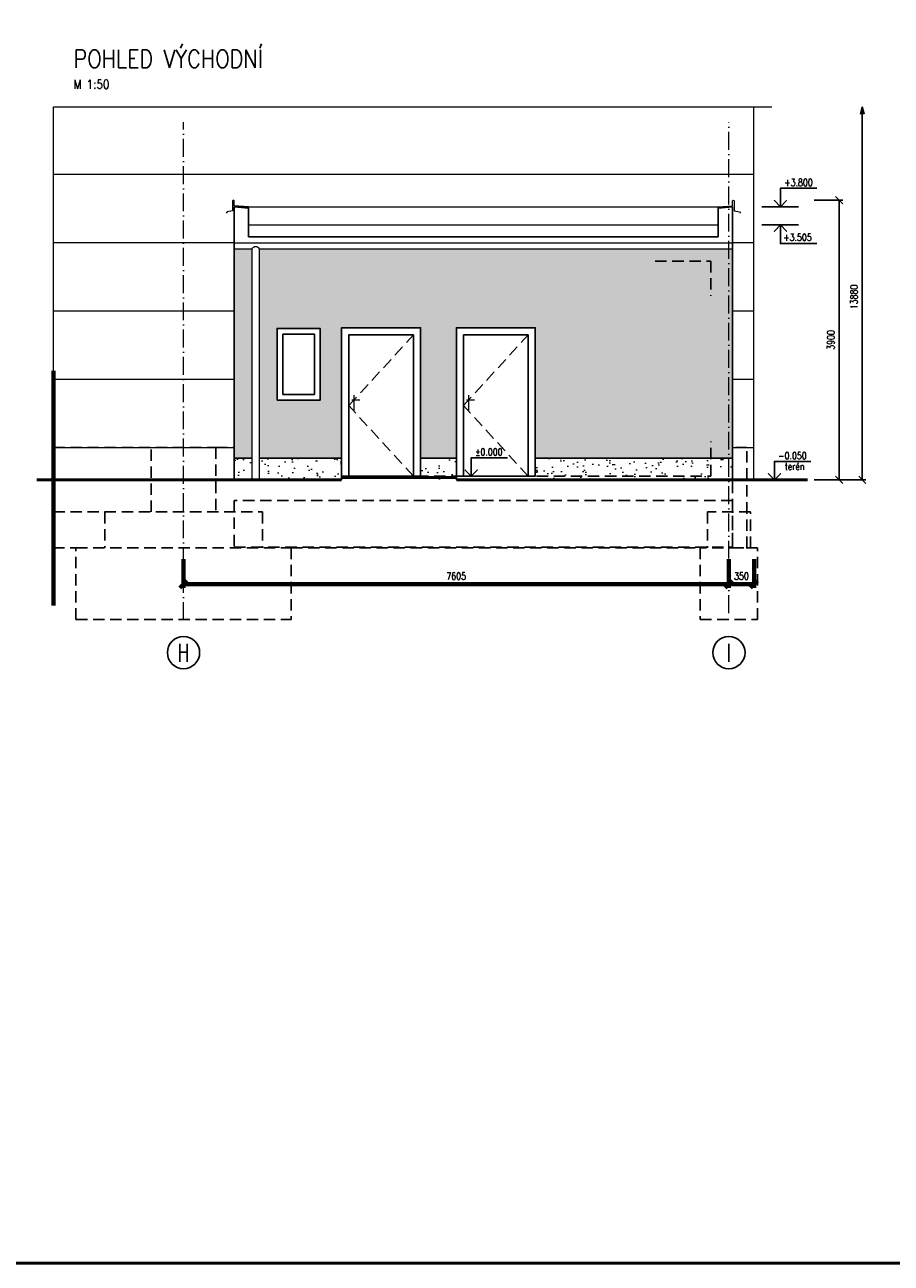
# Model space of a CAD drawing. Header units: millimetres. Extents: x -13560 to 57209, y -1473 to 35717.
# Tile 16 of 22: x 32441 to 44523, y 0 to 17276. Entities that reach past the tile are written whole.
import ezdxf
from ezdxf import colors
from ezdxf.entities.mleader import LeaderData, LeaderLine
from ezdxf.enums import TextEntityAlignment as Align
from ezdxf.math import Vec2, Vec3

# ---------------------------------------------------------------- set-up
doc = ezdxf.new("R2010")
doc.units = ezdxf.units.MM
doc.header["$LTSCALE"] = 50
doc.linetypes.add('A_CARA_15', pattern=[7.6, 5, -1.3, 0, -1.3])
doc.linetypes.add('HIDDEN', pattern=[9.525, 6.35, -3.175])
doc.layers.get('Defpoints').update_dxf_attribs({"color": 132})
for name, color, linetype, lineweight in [('CA_KOTY', 3, 'Continuous', 25), ('CA_NEVHRA', 3, 'HIDDEN', 25), ('CA_OSY', 5, 'A_CARA_15', 18), ('CA_POHHRA18', 8, 'Continuous', 18), ('CA_POHHRA25', 7, 'Continuous', 25), ('CA_REZY', 1, 'Continuous', 50), ('CA_SRAFY', 9, 'Continuous', 13), ('CA_TEXT25', 7, 'Continuous', 25), ('CA_TEXT5', 1, 'Continuous', 50)]:
    doc.layers.add(name, color=color, linetype=linetype, lineweight=lineweight)
doc.layers.add('CA_PK', color=6, linetype='Continuous', lineweight=70, plot=False)
doc.layers.add('RAMECEK', color=1, linetype='Continuous', lineweight=50, plot=False)
doc.layers.add('Obrysy', color=2, linetype='Continuous')
doc.styles.add('KOT', font='ROMANS.SHX', dxfattribs={"width": 0.8})
doc.styles.add('ROMANS', font='romans.shx', dxfattribs={"width": 0.8})
doc.linetypes.add('Preruseni', pattern='A,60,[100,cadkon.shx,S=2.5,R=0,X=0,Y=0],-10', length=70)
doc.dimstyles.new('A-50_(2.5)', dxfattribs={"dimscale": 50, "dimtxt": 2, "dimasz": 2, "dimexe": 1, "dimexo": 2, "dimgap": 0, "dimtad": 0, "dimdec": 0, "dimrnd": 1, "dimtxsty": 'ROMANS', "dimblk1": 'OBLIQUE', "dimblk2": 'OBLIQUE', "dimsah": 1, "dimcen": 2, "dimclrd": 256, "dimclre": 256, "dimclrt": 256, "dimadec": 1, "dimazin": 2, "dimtfac": 0.714286, "dimtdec": 0, "dimtmove": 0, "dimatfit": 3, "dimldrblk": 'DOTSMALL', "dimfxl": 7, "dimfxlon": 1, "dimtvp": 1.142857, "dimtfill": 1, "dimtolj": 1, "dimlwd": -1, "dimlwe": -1, "dimarcsym": 0})

# ---------------------------------------------------------------- blocks, each defined once
blk = doc.blocks.new('_Dot')
at = {"layer": 'Obrysy', "color": 0, "lineweight": -2}
blk.add_line((-0.5, 0), (-1, 0), dxfattribs=at)
at = {"layer": 'Obrysy', "color": 0, "const_width": 0.5}
blk.add_lwpolyline([(-0.25, 0, 1), (0.25, 0, 1)], format="xyb", close=True, dxfattribs=at)
blk = doc.blocks.new('_Oblique')
at = {"color": 0, "linetype": 'ByBlock', "lineweight": -2}
blk.add_line((-0.5, -0.5), (0.5, 0.5), dxfattribs=at)
blk = doc.blocks.new('*D138')
at = {"layer": 'CA_PK', "transparency": 16777216}
for p, q in [((42260, 9821), (42260, 9421)), ((42610, 9821), (42610, 9421)), ((42610, 9471), (42260, 9471))]:
    blk.add_line(p, q, dxfattribs=at)
at = {"layer": 'Defpoints', "color": 0, "transparency": 16777216}
for p in [(42260, 11379), (42610, 11379)]:
    blk.add_point(p, dxfattribs=at)
at = {"layer": 'CA_PK', "transparency": 16777216, "xscale": 100, "yscale": 100, "zscale": 100, "rotation": 180}
blk.add_blockref('_Oblique', (42260, 9471), dxfattribs=at)
at = {"layer": 'CA_PK', "transparency": 16777216, "xscale": 100, "yscale": 100, "zscale": 100}
blk.add_blockref('_Oblique', (42610, 9471), dxfattribs=at)
at = {"layer": 'CA_PK', "transparency": 16777216, "insert": (42435, 9585), "char_height": 100, "attachment_point": 5, "style": 'ROMANS', "bg_fill": 3, "box_fill_scale": 1.1, "bg_fill_color": 256, "bg_fill_true_color": 13158600, "bg_fill_transparency": 0}
blk.add_mtext('\\A1;350', dxfattribs=at)
at = {"layer": 'Defpoints', "color": 0, "transparency": 16777216}
blk.add_point((42260, 9471), dxfattribs=at)
blk = doc.blocks.new('_DotSmall')
at = {"color": 0, "linetype": 'ByBlock', "const_width": 0.5}
blk.add_lwpolyline([(-0.0625, 0, 1), (0.0625, 0, 1)], format="xyb", close=True, dxfattribs=at)
blk = doc.blocks.new('*D139')
at = {"layer": 'CA_PK', "transparency": 16777216}
for p, q in [((34655, 9821), (34655, 9421)), ((42260, 9821), (42260, 9421)), ((42260, 9471), (34655, 9471))]:
    blk.add_line(p, q, dxfattribs=at)
at = {"layer": 'Defpoints', "color": 0, "transparency": 16777216}
for p in [(34655, 11379), (42260, 11379), (34655, 9471)]:
    blk.add_point(p, dxfattribs=at)
at = {"layer": 'CA_PK', "transparency": 16777216, "xscale": 100, "yscale": 100, "zscale": 100, "rotation": 180}
blk.add_blockref('_Oblique', (34655, 9471), dxfattribs=at)
at = {"layer": 'CA_PK', "transparency": 16777216, "xscale": 100, "yscale": 100, "zscale": 100}
blk.add_blockref('_Oblique', (42260, 9471), dxfattribs=at)
at = {"layer": 'CA_PK', "transparency": 16777216, "insert": (38457, 9585), "char_height": 100, "attachment_point": 5, "style": 'ROMANS', "bg_fill": 3, "box_fill_scale": 1.1, "bg_fill_color": 256, "bg_fill_true_color": 13158600, "bg_fill_transparency": 0}
blk.add_mtext('\\A1;7605', dxfattribs=at)
blk = doc.blocks.new('POL1')
blk.add_circle((0.02, 4.3), 4.5)
at = {"layer": 'CA_TEXT5', "style": 'ROMANS', "width": 0.8}
blk.add_attdef('C', text='', height=5, dxfattribs=at).set_placement((0, 4.33), align=Align.MIDDLE_CENTER)
blk = doc.blocks.new('*D156')
at = {"layer": 'CA_KOTY', "transparency": 16777216}
for p, q in [((43447, 14830), (43847, 14830)), ((43797, 10929), (43797, 14830)), ((43447, 10929), (43847, 10929))]:
    blk.add_line(p, q, dxfattribs=at)
at = {"layer": 'Defpoints', "color": 0, "transparency": 16777216}
for p in [(42320, 14830), (43797, 14830), (42310, 10929)]:
    blk.add_point(p, dxfattribs=at)
at = {"layer": 'CA_KOTY', "transparency": 16777216, "xscale": 100, "yscale": 100, "zscale": 100}
for p, rotation in [((43797, 14830), 90), ((43797, 10929), 270)]:
    blk.add_blockref('_Oblique', p, dxfattribs=dict(at, rotation=rotation))
at = {"layer": 'CA_KOTY', "transparency": 16777216, "insert": (43682, 12879), "char_height": 100, "attachment_point": 5, "rotation": 90, "style": 'ROMANS', "bg_fill": 3, "box_fill_scale": 1.1, "bg_fill_color": 256, "bg_fill_true_color": 13158600, "bg_fill_transparency": 0}
blk.add_mtext('\\A1;3900', dxfattribs=at)
blk = doc.blocks.new('_Open30')
at = {"color": 0, "linetype": 'ByBlock', "lineweight": -2}
for p, q in [((-1, 0.27), (0, 0)), ((0, 0), (-1, -0.27)), ((0, 0), (-1, 0))]:
    blk.add_line(p, q, dxfattribs=at)
blk = doc.blocks.new('*D157')
at = {"layer": 'CA_KOTY', "transparency": 16777216}
for p, q in [((44120, 10929), (44120, 16030)), ((43770, 10929), (44170, 10929))]:
    blk.add_line(p, q, dxfattribs=at)
at = {"layer": 'Defpoints', "color": 0, "transparency": 16777216}
for p in [(42610, 16130), (44120, 16130), (42610, 10929)]:
    blk.add_point(p, dxfattribs=at)
at = {"layer": 'CA_KOTY', "transparency": 16777216, "xscale": 100, "yscale": 100, "zscale": 100}
for name, p, rotation in [('_Open30', (44120, 16130), 90), ('_Oblique', (44120, 10929), 270)]:
    blk.add_blockref(name, p, dxfattribs=dict(at, rotation=rotation))
at = {"layer": 'CA_KOTY', "transparency": 16777216, "insert": (44005, 13479), "char_height": 100, "attachment_point": 5, "rotation": 90, "style": 'ROMANS', "bg_fill": 3, "box_fill_scale": 1.1, "bg_fill_color": 256, "bg_fill_true_color": 13158600, "bg_fill_transparency": 0}
blk.add_mtext('\\A1;13880', dxfattribs=at)

msp = doc.modelspace()

# ---------------------------------------------------------------- hatches: boundary and pattern name
at = {"layer": 'CA_POHHRA18', "transparency": 33554521}
h = msp.add_hatch(color=252, dxfattribs=at)
h.dxf.hatch_style = 1
h.paths.add_polyline_path([(42309.8, 14150), (35709.8, 14150), (35709.8, 11229.3), (36859.8, 11229.3), (36859.8, 13049.3), (37959.8, 13049.3), (37959.8, 11229.3), (38459.8, 11229.3), (38459.8, 13049.3), (39559.8, 13049.3), (39559.8, 11229.3), (42309.8, 11229.3)])
h.paths.add_polyline_path([(36559.8, 13039.3), (36559.8, 12039.3), (35959.8, 12039.3), (35959.8, 13039.3)], flags=16)
h.paths.add_polyline_path([(36479.8, 12959.3), (36479.8, 12119.3), (36039.8, 12119.3), (36039.8, 12959.3)], flags=0)
h.paths.add_polyline_path([(35609.8, 14150), (35359.8, 14150), (35359.8, 11229.3), (35609.8, 11229.3)])
at = {"layer": 'CA_SRAFY'}
h = msp.add_hatch(dxfattribs=at)
h.set_pattern_fill('ANSI31', color=252, scale=300, angle=315)
h.set_pattern_definition([(0, (32840, 11379.3), (2e-13, 952.5), [])])
h.paths.add_polyline_path([(42609.8, 16129.5), (32840, 16129.5), (32840, 11379.3), (35359.8, 11379.3), (35359.8, 14749.8), (35566.5, 14734.3), (42309.8, 14734.3), (42309.8, 11379.3), (42509.8, 11379.3), (42609.8, 11379.3)])
h = msp.add_hatch(dxfattribs=at)
h.set_pattern_fill('AR-SAND', color=256, scale=5, angle=315)
h.paths.add_polyline_path([(35609.8, 11229.3), (35359.8, 11229.3), (35359.8, 10929.3), (35609.8, 10929.3)])
h.paths.add_polyline_path([(36859.8, 11229.3), (35709.8, 11229.3), (35709.8, 10929.3), (42309.8, 10929.3), (42309.8, 11229.3), (39559.8, 11229.3), (39559.8, 10929.3), (38459.8, 10929.3), (38459.8, 11229.3), (37959.8, 11229.3), (37959.8, 10929.3), (36859.8, 10929.3)])

# ---------------------------------------------------------------- linework, layer by layer
at = {"layer": 'CA_KOTY'}
for p, q in [((42718.4, 14734.3), (43229.4, 14734.3)), ((42718.4, 14484.3), (43229.4, 14484.3))]:
    msp.add_line(p, q, dxfattribs=at)
for points in [[(42894.6, 14823.3), (42978.6, 14734.3), (43062.6, 14823.3), (42978.6, 14734.3), (42894.6, 14823.3), (42978.6, 14734.3), (42978.6, 14995.2), (43485.7, 14995.2)], [(38583.1, 11063.3), (38667.1, 10979.3), (38751.1, 11063.3), (38667.1, 10979.3), (38583.1, 11063.3), (38667.1, 10979.3), (38667.1, 11235.2), (39174.2, 11235.2)], [(42810, 11013.3), (42894, 10929.3), (42978, 11013.3), (42894, 10929.3), (42810, 11013.3), (42894, 10929.3), (42894, 11185.2), (43401.1, 11185.2)]]:
    msp.add_lwpolyline(points, dxfattribs=at)
at = {"layer": 'CA_NEVHRA', "color": 9, "ltscale": 0.5}
for p, q in [((32840, 11379.3), (35105.8, 11379.3)), ((34205.8, 10479.3), (34205.8, 11379.3)), ((35105.8, 11379.3), (35359.8, 11379.3)), ((35105.8, 11379.3), (35105.8, 10479.3)), ((32840, 10479.3), (35755.8, 10479.3)), ((33555.8, 10479.3), (33555.8, 9979.3)), ((35755.8, 10479.3), (35755.8, 9979.3)), ((32835, 9979.3), (33155.2, 9979.3)), ((33155.2, 9979.3), (36155.2, 9979.3)), ((33155.2, 8979.3), (33155.2, 9979.3)), ((36155.2, 9979.3), (36155.2, 8979.3)), ((36155.2, 9979.3), (41859.9, 9979.3)), ((33155.2, 8979.3), (36155.2, 8979.3))]:
    msp.add_line(p, q, dxfattribs=at)
at = {"layer": 'CA_NEVHRA', "ltscale": 0.5}
msp.add_lwpolyline([(41232.5, 13979.3), (42009.8, 13979.3), (42009.8, 13496.2)], dxfattribs=at)
at = {"layer": 'CA_NEVHRA', "color": 9, "ltscale": 0.5}
for points in [[(42309.8, 9979.3), (42509.8, 9979.3), (42509.8, 11379.3), (42309.8, 11379.3)], [(41859.9, 8979.3), (42659.9, 8979.3), (42659.9, 9979.3), (41859.9, 9979.3)]]:
    msp.add_lwpolyline(points, close=True, dxfattribs=at)
at = {"layer": 'CA_NEVHRA', "ltscale": 0.5}
msp.add_lwpolyline([(35359.8, 9989.3), (42309.8, 9989.3), (42309.8, 10639.3), (35359.8, 10639.3)], close=True, dxfattribs=at)
at = {"layer": 'CA_NEVHRA', "color": 9, "ltscale": 0.5}
msp.add_lwpolyline([(42560.6, 9979.3), (42560.6, 10479.3), (41960.6, 10479.3), (41960.6, 9979.3)], dxfattribs=at)
at = {"layer": 'CA_OSY'}
for p, q in [((34654.8, 8972), (34654.8, 15916)), ((42259.8, 9068.5), (42259.8, 15916))]:
    msp.add_line(p, q, dxfattribs=at)
at = {"layer": 'CA_PK'}
msp.add_line((32840, 12449), (32840, 9175.5), dxfattribs=at)
at = {"layer": 'CA_POHHRA18'}
for p, q in [((42609.8, 10929.3), (42609.8, 16129.5)), ((35359.8, 14734.3), (42309.8, 14734.3)), ((35559.8, 14484.3), (42109.8, 14484.3)), ((37029.8, 12109.3), (37028.3, 11889.3)), ((38629.8, 12109.3), (38628.3, 11889.3)), ((37002.3, 12044.3), (37112.3, 12044.3)), ((38602.3, 12044.3), (38712.3, 12044.3)), ((32835, 11379.3), (35359.8, 11379.3)), ((42309.8, 11379.3), (42609.8, 11379.3))]:
    msp.add_line(p, q, dxfattribs=at)
for points in [[(35559.8, 14734.8), (35359.8, 14749.8), (35359.8, 14820, 0.8916189), (35338.5, 14820), (35338.5, 14681), (35263, 14666), (35249.1, 14649)], [(42109.8, 14734.8), (42309.8, 14749.8), (42309.8, 14820, -0.8916189), (42331.1, 14820), (42331.1, 14681), (42406.6, 14666), (42420.5, 14649)], [(35609.8, 10929.3), (35609.8, 14150, -0.6714445), (35709.8, 14150), (35709.8, 10929.3)]]:
    msp.add_lwpolyline(points, format="xyb", dxfattribs=at)
msp.add_lwpolyline([(35709.8, 14150), (42309.8, 14150), (42309.8, 14231.7), (35359.8, 14231.7), (35359.8, 14150), (35609.8, 14150)], dxfattribs=at)
at = {"layer": 'CA_POHHRA25'}
for p, q in [((35359.8, 10929.3), (35359.8, 14734.3)), ((42309.8, 10929.3), (42309.8, 14734.3)), ((35559.8, 14319.3), (42109.8, 14319.3)), ((35359.8, 11229.3), (35609.8, 11229.3)), ((35709.8, 11229.3), (36859.8, 11229.3)), ((37959.8, 11229.3), (38459.8, 11229.3)), ((39559.8, 11229.3), (42309.8, 11229.3))]:
    msp.add_line(p, q, dxfattribs=at)
for points in [[(35359.8, 14734.3), (35559.8, 14719.3), (35559.8, 14319.3)], [(42309.8, 14734.3), (42109.8, 14719.3), (42109.8, 14319.3)]]:
    msp.add_lwpolyline(points, dxfattribs=at)
for points in [[(35959.8, 12039.3), (36559.8, 12039.3), (36559.8, 13039.3), (35959.8, 13039.3)], [(36039.8, 12119.3), (36479.8, 12119.3), (36479.8, 12959.3), (36039.8, 12959.3)], [(36859.8, 10979.3), (37959.8, 10979.3), (37959.8, 13049.3), (36859.8, 13049.3)], [(36959.8, 10979.3), (37859.8, 10979.3), (37859.8, 12949.3), (36959.8, 12949.3)]]:
    msp.add_lwpolyline(points, close=True, dxfattribs=at)
at = {"layer": 'CA_REZY'}
for p, q in [((36859.8, 10929.3), (32610.5, 10929.3)), ((43356.4, 10929.3), (38459.8, 10929.3))]:
    msp.add_line(p, q, dxfattribs=at)
at = {"layer": 'RAMECEK'}
msp.add_lwpolyline([(-13559.5, 0), (57208.6, 0), (57208.6, 35717), (-13559.5, 35717)], close=True, dxfattribs=at)

# ---------------------------------------------------------------- block references
at = {"layer": 'CA_KOTY'}
ref = msp.add_blockref('POL1', (34653.8, 8302.7), dxfattribs=dict(at, xscale=50, yscale=50, zscale=50))
ref.add_attrib('C', 'H', dxfattribs={"layer": '0', "color": 1, "height": 250, "style": 'KOT', "width": 0.7}).set_placement((34653.8, 8390.9), align=Align.CENTER)
ref = msp.add_blockref('POL1', (42258.8, 8302.7), dxfattribs=dict(at, xscale=50, yscale=50, zscale=50))
ref.add_attrib('C', 'I', dxfattribs={"layer": '0', "color": 1, "height": 250, "style": 'KOT', "width": 0.7}).set_placement((42258.8, 8390.9), align=Align.CENTER)

# ---------------------------------------------------------------- next in the draw order: texts
at = {"layer": 'CA_KOTY', "char_height": 100, "attachment_point": 7, "style": 'ROMANS', "bg_fill": 3, "box_fill_scale": 1.05, "bg_fill_color": 256, "bg_fill_transparency": 0}
for s, insert in [('+3.800', (43031.5, 15026.2)), ('+3.505', (43017, 14261.7)), ('%%P0.000', (38720, 11266.2)), ('-0.050', (42946.9, 11216.2))]:
    msp.add_mtext(s, dxfattribs=dict(at, insert=insert))

# ---------------------------------------------------------------- next in the draw order: leaders
at = {"layer": 'CA_TEXT25'}
ml = msp.add_multileader_mtext('Standard', dxfattribs=at)
ml.set_content("\\pxsm1;{\\fTms Rmn|b0|i0|c238|p16;ATIKA \\PBroušený cihelný blok pro\\Ptl. stěny 175mm na maltu pro tenké spáry\\PZÁVĚTRNÁ LIŠTA\\P\\ps*;\\A1;\\Fromans|c238;R.Š. 330mm, DÉLKA 11,5m'\\P\\psm1;mat.: POPLAST.PLECH TL. 0,7mm\\A0;\\fTms Rmn|b0|i0|c238|p16; \\P\\ps*; }", color=256, style='ROMANS')
ml.set_leader_properties()
ml.set_arrow_properties(name='DOT')
ml.build(insert=Vec2(0, 0))
ml.multileader.update_dxf_attribs({"dogleg_length": 50, "arrow_head_size": 50})
ctx = ml.context
ctx.base_point, ctx.char_height, ctx.arrow_head_size, ctx.landing_gap_size, ctx.plane_origin = Vec3(31284.5, 19568.6), 100, 50, 50, Vec3(23833.8, 3384.3)
notes = []
notes.append((ctx, [(0, (1, 1, 0), (31202.8, 19568.6), (1, 0), 81.7, [(1, [(31018.1, 19980.1)], 0, [])])]))
ctx.mtext.insert, ctx.mtext.line_spacing_factor, ctx.mtext.line_spacing_style, ctx.mtext.flow_direction = Vec3(31334.5, 19618.6), 0.9, 2, 5
ctx.mtext.has_bg_fill, ctx.mtext.bg_color, ctx.mtext.bg_scale_factor, ctx.mtext.bg_transparency, ctx.mtext.use_window_bg_color = 1, -1073741824, 1, 0, 1
for ctx, leaders in notes:
    for number, flags, end, landing, length, lines in leaders:
        leader = LeaderData()
        leader.index, (leader.has_last_leader_line, leader.has_dogleg_vector, leader.attachment_direction) = number, flags
        leader.last_leader_point, leader.dogleg_vector, leader.dogleg_length = Vec3(end), Vec3(landing), length
        for number, points, colour, breaks in lines:
            line = LeaderLine()
            line.index, line.vertices, line.color, line.breaks = number, Vec3.list(points), colors.encode_raw_color(colour), breaks
            leader.lines.append(line)
        ctx.leaders.append(leader)

# ---------------------------------------------------------------- next in the draw order: linework, layer by layer
at = {"layer": 'CA_KOTY'}
msp.add_lwpolyline([(42894.6, 14395.3), (42978.6, 14484.3), (43062.6, 14395.3), (42978.6, 14484.3), (42894.6, 14395.3), (42978.6, 14484.3), (42978.6, 14223.4), (43485.7, 14223.4)], dxfattribs=at)
at = {"layer": 'CA_NEVHRA', "ltscale": 0.5}
msp.add_lwpolyline([(36959.8, 10979.3), (42009.8, 10979.3), (42009.8, 11462.5)], dxfattribs=at)
at = {"layer": 'CA_POHHRA25'}
for points in [[(38459.8, 10979.3), (39559.8, 10979.3), (39559.8, 13049.3), (38459.8, 13049.3)], [(38559.8, 10979.3), (39459.8, 10979.3), (39459.8, 12949.3), (38559.8, 12949.3)]]:
    msp.add_lwpolyline(points, close=True, dxfattribs=at)
at = {"layer": 'CA_SRAFY', "linetype": 'Preruseni', "ltscale": 0.1}
msp.add_lwpolyline([(32840, 10320.5), (32840, 16129.5), (42857.5, 16129.5)], dxfattribs=at)

# ---------------------------------------------------------------- next in the draw order: texts
at = {"layer": 'CA_KOTY', "insert": (43039.5, 11065.5), "char_height": 100, "width": 1.833200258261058e-12, "attachment_point": 7, "style": 'ROMANS', "bg_fill": 3, "box_fill_scale": 1.05, "bg_fill_color": 256, "bg_fill_transparency": 0}
msp.add_mtext('terén', dxfattribs=at)
at = {"layer": 'CA_TEXT5', "insert": (33121.2, 16925.3), "char_height": 250, "width": 4.547473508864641e-12, "attachment_point": 1, "style": 'ROMANS'}
msp.add_mtext('\\pxql;{\\W0.85;POHLED VÝCHODNÍ\\P\\H0.5x;\\C7;M 1:50}', dxfattribs=at)

# ---------------------------------------------------------------- next in the draw order: dimensions: what is measured, and where the dimension line sits
at = {"layer": 'CA_PK'}
dim = msp.add_linear_dim(base=(42259.8, 9471), p1=(42609.8, 11379.3), p2=(42259.8, 11379.3), dimstyle='A-50_(2.5)', dxfattribs=at)
dim.commit()
dim.dimension.update_dxf_attribs({"geometry": '*D138', "text_midpoint": (42434.8, 9585.3)})

# ---------------------------------------------------------------- next in the draw order: dimensions: what is measured, and where the dimension line sits
dim = msp.add_linear_dim(base=(34654.8, 9471), p1=(42259.8, 11379.3), p2=(34654.8, 11379.3), dimstyle='A-50_(2.5)', dxfattribs=at)
dim.commit()
dim.dimension.update_dxf_attribs({"geometry": '*D139', "text_midpoint": (38457.3, 9585.3)})

# ---------------------------------------------------------------- next in the draw order: linework, layer by layer
at = {"layer": 'CA_NEVHRA', "color": 9, "ltscale": 0.5}
for points in [[(37859.8, 10979.3), (36959.8, 11964.3), (37859.8, 12949.3)], [(39459.8, 10979.3), (38559.8, 11964.3), (39459.8, 12949.3)]]:
    msp.add_lwpolyline(points, dxfattribs=at)
at = {"layer": 'CA_POHHRA25'}
for p, q in [((36859.8, 10979.3), (36859.8, 10929.3)), ((38459.8, 10979.3), (38459.8, 10929.3))]:
    msp.add_line(p, q, dxfattribs=at)
at = {"layer": 'CA_REZY'}
msp.add_line((38459.8, 10959.3), (36859.8, 10959.3), dxfattribs=at)

# ---------------------------------------------------------------- next in the draw order: dimensions: what is measured, and where the dimension line sits
at = {"layer": 'CA_KOTY'}
dim = msp.add_linear_dim(base=(43796.5, 14829.5), p1=(42309.8, 10929.3), p2=(42320.5, 14829.5), angle=90, dimstyle='A-50_(2.5)', dxfattribs=at)
dim.commit()
dim.dimension.update_dxf_attribs({"geometry": '*D156', "text_midpoint": (43682.2, 12879.4)})

# ---------------------------------------------------------------- next in the draw order: dimensions: what is measured, and where the dimension line sits
dim = msp.add_linear_dim(base=(44119.5, 16129.5), p1=(42609.8, 10929.3), p2=(42609.8, 16129.5), angle=90, text='13880', dimstyle='A-50_(2.5)', override={"dimblk2": 'Open30', "dimse2": 1}, dxfattribs=at)
dim.commit()
dim.dimension.update_dxf_attribs({"geometry": '*D157', "text_midpoint": (44005.2, 13479.4)})

doc.saveas('drawing.dxf')
